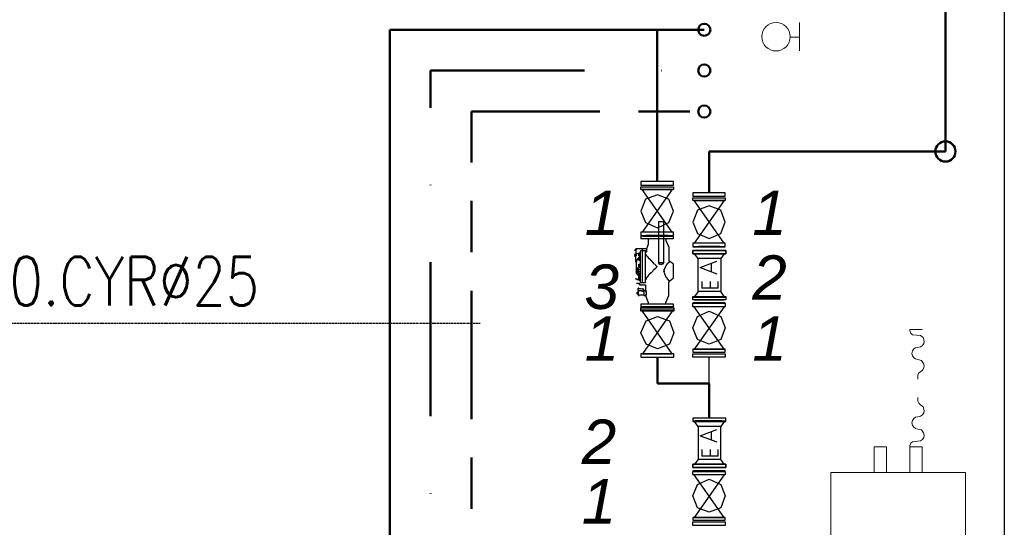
# Model space of a CAD drawing. Header units: millimetres. Extents: x 116 to 15750, y -6945 to 9999.
# Tile 103 of 150: x 4095 to 4339, y 1100 to 1225. Entities that reach past the tile are written whole.
import ezdxf

# ---------------------------------------------------------------- set-up
doc = ezdxf.new("R2010")
doc.units = ezdxf.units.MM
for name, pattern in [('ACAD_ISO12W100', [21, 12, -3, 0, -3, 0, -3]), ('DASHDOT', [25.4, 12.7, -6.35, 0, -6.35]), ('DASHED2', [0.375, 0.25, -0.125]), ('Podwójna kreska', [42.8625, 15.875, -4.7625, 6.35, -4.7625, 6.35, -4.7625])]:
    doc.linetypes.add(name, pattern=pattern)
doc.layers.get('0').update_dxf_attribs({"color": 252})
for name, color, linetype in [('I-MEBLE', 252, 'Continuous'), ('I-SCIANA', 252, 'Continuous'), ('IS cwu', 3, 'DASHDOT'), ('IS cwu cyrkulacja', 3, 'ACAD_ISO12W100'), ('IS KAN_S_OPIS 1', 7, 'Continuous'), ('IS opis woda', 7, 'DASHED2'), ('IS woda hydranty', 4, 'CIRC')]:
    doc.layers.add(name, color=color, linetype=linetype)
doc.layers.add('IS woda w', color=5, linetype='Continuous', lineweight=40)
doc.styles.add('GENERATED_STYLE_6', font='ariali.ttf')
doc.styles.get("Standard").update_dxf_attribs({"font": 'simplex.shx'})
doc.styles.add('TECH', font='simplex.shx')
doc.linetypes.add('CIRC', pattern='A,7,-1,["~",Standard,S=1,R=0,X=-0.3,Y=-0.6],-1', length=9)

# ---------------------------------------------------------------- blocks, each defined once
blk = doc.blocks.new('4')
at = {"lineweight": 0}
for points in [[(424.603333, 115.167833), (424.899667, 115.167833)], [(424.603333, 115.167833), (424.603333, 115.136083)], [(424.603333, 115.136083), (424.622609, 115.081717), (424.666833, 115.040833)], [(424.857333, 115.019667), (424.666833, 115.040833)], [(424.793833, 114.733917), (424.858082, 114.749312), (424.90867, 114.782514), (424.941527, 114.828458), (424.952583, 114.882083), (424.928627, 114.970944), (424.857333, 115.019667)], [(424.793833, 114.733917), (424.740813, 114.725729), (424.69507, 114.69493), (424.661667, 114.646583), (424.645667, 114.58575), (424.661667, 114.52948), (424.69507, 114.482653), (424.740813, 114.450334), (424.793833, 114.437583)], [(424.857333, 114.14125), (424.910008, 114.181107), (424.941779, 114.231986), (424.949847, 114.287768), (424.931417, 114.342333), (424.883501, 114.413703), (424.793833, 114.437583)], [(424.857333, 114.14125), (424.818044, 114.11222), (424.793833, 114.056583)], [(424.793833, 113.961333), (424.793833, 114.056583)], [(424.793833, 113.516833), (424.793833, 113.421583)], [(424.793833, 113.421583), (424.818044, 113.374363), (424.857333, 113.336917)], [(424.793833, 113.040583), (424.858082, 113.057894), (424.90867, 113.092836), (424.941527, 113.141339), (424.952583, 113.199333), (424.928627, 113.282589), (424.857333, 113.336917)], [(424.793833, 113.040583), (424.740813, 113.034145), (424.69507, 113.00393), (424.661667, 112.954999), (424.645667, 112.892417), (424.661667, 112.837896), (424.69507, 112.791653), (424.740813, 112.75875), (424.793833, 112.74425)], [(424.857333, 112.4585), (424.910008, 112.493988), (424.941779, 112.542309), (424.949847, 112.596349), (424.931417, 112.649), (424.883501, 112.722703), (424.793833, 112.74425)], [(424.666833, 112.437333), (424.622609, 112.404866), (424.603333, 112.342083)], [(424.857333, 112.4585), (424.666833, 112.437333)], [(423.7355, 112.310333), (424.031833, 112.310333)], [(423.7355, 111.685917), (423.7355, 112.310333)], [(424.031833, 111.685917), (424.031833, 112.310333)], [(424.603333, 112.310333), (424.603333, 112.342083)], [(424.603333, 111.685917), (424.603333, 112.310333)], [(424.603333, 112.310333), (424.899667, 112.310333)], [(424.899667, 111.685917), (424.899667, 112.310333)], [(422.677167, 111.685917), (422.677167, 109.802083)], [(425.958, 109.802083), (425.958, 111.685917), (422.677167, 111.685917)], [(424.317583, 111.685917), (423.883667, 111.685917)], [(424.317583, 111.685917), (424.7515, 111.685917)], [(422.677167, 109.802083), (422.714222, 109.737001), (422.783, 109.706833)], [(422.677167, 109.802083), (422.677167, 107.72775)], [(425.852167, 109.706833), (425.929967, 109.737001), (425.958, 109.802083)], [(425.958, 109.802083), (425.958, 107.72775)], [(422.677167, 109.706833), (422.677167, 109.611583)], [(422.677167, 109.611583), (422.714222, 109.548416), (422.783, 109.516333)], [(425.852167, 109.706833), (422.783, 109.706833)], [(425.852167, 109.516333), (425.929967, 109.548416), (425.958, 109.611583)], [(425.958, 109.706833), (425.958, 109.611583)], [(425.852167, 109.516333), (422.783, 109.516333)], [(422.677167, 107.72775), (422.714212, 107.572114), (422.803492, 107.444406), (422.932797, 107.357828), (423.089917, 107.325583)], [(425.555833, 107.325583), (425.713601, 107.357828), (425.84202, 107.444406), (425.927887, 107.572114), (425.958, 107.72775)], [(423.089917, 107.325583), (425.555833, 107.325583)]]:
    blk.add_lwpolyline(points, dxfattribs=at)

msp = doc.modelspace()

# ---------------------------------------------------------------- linework, layer by layer
at = {"color": 7, "lineweight": 0}
for points in [[(4288.4, 1224.56), (4288.4, 1217.57)], [(4286.14, 1221.01), (4288.4, 1221.01)]]:
    msp.add_lwpolyline(points, dxfattribs=at)
msp.add_circle((4282.59, 1221.07), 3.52, dxfattribs=at)
at = {"layer": 'I-SCIANA', "linetype": 'Continuous', "lineweight": 25}
msp.add_lwpolyline([(4339.06, 1618.87), (4339.06, 1021.06)], dxfattribs=at)
at = {"layer": 'IS cwu', "lineweight": 50, "ltscale": 3}
for p, q in [((4197.09, 1212.73), (4264.84, 1212.74)), ((4197.1, 1050.9), (4197.09, 1212.73))]:
    msp.add_line(p, q, dxfattribs=at)
at = {"layer": 'IS cwu cyrkulacja', "linetype": 'Podwójna kreska', "lineweight": 50, "ltscale": 2}
for p, q in [((4207.27, 1040.73), (4207.27, 1202.56)), ((4207.27, 1202.56), (4264.84, 1202.56))]:
    msp.add_line(p, q, dxfattribs=at)
at = {"layer": 'IS KAN_S_OPIS 1'}
for p, q in [((4257.19, 1185.22), (4249.17, 1185.22)), ((4249.17, 1185.22), (4249.17, 1184.38)), ((4249.17, 1184.38), (4257.19, 1184.38)), ((4249.17, 1183.26), (4249.17, 1183.96)), ((4249.17, 1183.96), (4257.19, 1183.96)), ((4257.19, 1184.38), (4257.19, 1185.22)), ((4257.19, 1184.38), (4257.19, 1184.38)), ((4257.19, 1183.96), (4257.19, 1183.26)), ((4257.19, 1183.96), (4257.19, 1183.96)), ((4257.19, 1183.26), (4249.17, 1183.26)), ((4249.45, 1183.26), (4256.9, 1183.26)), ((4256.9, 1183.26), (4249.45, 1172.71)), ((4256.9, 1172.71), (4249.45, 1183.26)), ((4253.25, 1181.99), (4250.3, 1180.87)), ((4256.06, 1180.87), (4253.25, 1181.99)), ((4270.03, 1182.49), (4262.02, 1182.49)), ((4262.02, 1182.49), (4262.02, 1181.65)), ((4262.02, 1181.65), (4270.03, 1181.65)), ((4270.03, 1181.65), (4270.03, 1182.49)), ((4270.03, 1181.65), (4270.03, 1181.65)), ((4250.3, 1180.87), (4249.17, 1177.91)), ((4257.19, 1177.91), (4256.06, 1180.87)), ((4262.02, 1180.53), (4262.02, 1181.23)), ((4262.02, 1181.23), (4270.03, 1181.23)), ((4270.03, 1180.53), (4262.02, 1180.53)), ((4262.3, 1180.53), (4269.75, 1180.53)), ((4269.75, 1180.53), (4262.3, 1169.98)), ((4269.75, 1169.98), (4262.3, 1180.53)), ((4266.09, 1179.26), (4263.14, 1178.14)), ((4268.91, 1178.14), (4266.09, 1179.26)), ((4270.03, 1181.23), (4270.03, 1180.53)), ((4270.03, 1181.23), (4270.03, 1181.23)), ((4249.17, 1177.91), (4250.3, 1175.1)), ((4256.06, 1175.1), (4257.19, 1177.91)), ((4257.19, 1177.91), (4257.19, 1177.91)), ((4263.14, 1178.14), (4262.02, 1175.18)), ((4270.03, 1175.18), (4268.91, 1178.14)), ((4250.3, 1175.1), (4253.25, 1173.83)), ((4253.25, 1173.83), (4256.06, 1175.1)), ((4254.09, 1175.26), (4253.53, 1175.26)), ((4253.53, 1175.26), (4253.53, 1165.14)), ((4254.09, 1175.26), (4253.53, 1175.26)), ((4253.53, 1175.26), (4253.53, 1165.14)), ((4254.8, 1175.26), (4254.09, 1175.26)), ((4254.8, 1175.26), (4254.09, 1175.26)), ((4254.8, 1165.14), (4254.8, 1175.26)), ((4254.8, 1175.26), (4254.8, 1175.26)), ((4254.8, 1165.14), (4254.8, 1175.26)), ((4262.02, 1175.18), (4263.14, 1172.37)), ((4268.91, 1172.37), (4270.03, 1175.18)), ((4270.03, 1175.18), (4270.03, 1175.18)), ((4257.19, 1172.71), (4249.17, 1172.71)), ((4249.17, 1172.71), (4249.17, 1171.87)), ((4249.17, 1171.87), (4257.19, 1171.87)), ((4249.17, 1171.8), (4249.17, 1171.09)), ((4257.19, 1171.72), (4249.17, 1171.72)), ((4256.9, 1172.71), (4249.45, 1172.71)), ((4249.61, 1171.76), (4256.92, 1171.76)), ((4249.61, 1171.76), (4256.92, 1171.76)), ((4255.92, 1171.87), (4250.44, 1171.87)), ((4250.44, 1171.87), (4250.44, 1171.72)), ((4255.92, 1171.72), (4255.92, 1171.87)), ((4257.19, 1171.87), (4257.19, 1172.71)), ((4257.19, 1171.87), (4257.19, 1171.87)), ((4257.19, 1171.09), (4257.19, 1171.8)), ((4263.14, 1172.37), (4266.09, 1171.11)), ((4266.09, 1171.11), (4268.91, 1172.37)), ((4257.19, 1171.09), (4249.17, 1171.09)), ((4251, 1169.69), (4250.58, 1168.56)), ((4251, 1171.09), (4251, 1169.69)), ((4255.36, 1171.09), (4255.36, 1170.67)), ((4255.36, 1170.67), (4256.06, 1168.99)), ((4270.03, 1169.98), (4262.02, 1169.98)), ((4262.02, 1169.98), (4262.02, 1169.14)), ((4262.02, 1169.14), (4270.03, 1169.14)), ((4269.75, 1169.98), (4262.3, 1169.98)), ((4268.77, 1169.14), (4263.28, 1169.14)), ((4263.28, 1169.14), (4263.28, 1169)), ((4268.77, 1169), (4268.77, 1169.14)), ((4270.03, 1169.14), (4270.03, 1169.98)), ((4270.03, 1169.14), (4270.03, 1169.14)), ((4247.62, 1168.28), (4247.9, 1168.28)), ((4247.76, 1168.28), (4247.62, 1168.28)), ((4247.62, 1167.3), (4247.62, 1167.16)), ((4247.62, 1167.3), (4247.9, 1167.3)), ((4247.62, 1167.3), (4247.9, 1167.3)), ((4247.62, 1167.3), (4247.76, 1167.3)), ((4247.62, 1167.16), (4247.76, 1167.16)), ((4247.76, 1167.16), (4247.62, 1166.74)), ((4247.62, 1166.74), (4247.9, 1166.74)), ((4247.76, 1168.28), (4248.05, 1168.28)), ((4247.9, 1168.28), (4247.76, 1168.28)), ((4247.76, 1167.3), (4248.05, 1167.3)), ((4247.76, 1167.3), (4247.9, 1167.3)), ((4247.9, 1168.42), (4247.9, 1168.56)), ((4247.9, 1168.56), (4248.19, 1168.56)), ((4247.9, 1168.56), (4247.9, 1168.42)), ((4247.9, 1168.56), (4247.9, 1167.44)), ((4247.9, 1168.56), (4248.19, 1168.56)), ((4249.45, 1168.56), (4247.9, 1168.56)), ((4247.9, 1168.56), (4248.19, 1168.56)), ((4247.9, 1168.56), (4247.9, 1168.42)), ((4247.9, 1168.42), (4247.9, 1167.02)), ((4247.9, 1165.33), (4247.9, 1167.44)), ((4247.9, 1167.44), (4248.61, 1167.44)), ((4247.9, 1167.44), (4248.19, 1167.44)), ((4247.9, 1167.02), (4248.19, 1167.02)), ((4248.61, 1167.58), (4248.89, 1167.58)), ((4248.61, 1166.88), (4248.61, 1167.58)), ((4248.61, 1166.88), (4248.89, 1166.88)), ((4248.89, 1166.74), (4248.75, 1166.59)), ((4248.89, 1167.72), (4248.89, 1166.74)), ((4249.03, 1167.72), (4248.89, 1167.72)), ((4248.89, 1166.74), (4249.03, 1166.74)), ((4249.17, 1168.14), (4249.03, 1168.14)), ((4249.03, 1168.14), (4249.03, 1168)), ((4249.03, 1160.27), (4249.03, 1168)), ((4249.31, 1168.14), (4249.17, 1168.14)), ((4249.45, 1168.14), (4249.31, 1168.14)), ((4249.45, 1168.56), (4249.45, 1168.14)), ((4250.58, 1168.56), (4249.45, 1168.56)), ((4249.59, 1168.14), (4249.45, 1168.14)), ((4250.3, 1168.14), (4249.59, 1168.14)), ((4249.59, 1160.27), (4249.59, 1168.14)), ((4250.3, 1160.27), (4250.3, 1168.14)), ((4250.3, 1167.86), (4250.58, 1167.86)), ((4250.3, 1167.16), (4250.3, 1167.02)), ((4250.3, 1167.16), (4250.58, 1167.16)), ((4250.3, 1167.02), (4250.44, 1167.02)), ((4250.44, 1167.02), (4250.58, 1166.88)), ((4250.58, 1168.56), (4250.58, 1168.42)), ((4250.58, 1168.42), (4250.58, 1168.28)), ((4250.58, 1168.28), (4250.58, 1168.14)), ((4250.58, 1168.14), (4250.58, 1168)), ((4250.58, 1168), (4250.58, 1167.86)), ((4250.58, 1166.88), (4250.72, 1166.74)), ((4250.72, 1166.74), (4250.86, 1166.59)), ((4256.06, 1168.99), (4256.06, 1165.61)), ((4270.03, 1169), (4262.02, 1169)), ((4262.03, 1168.17), (4262.03, 1167.33)), ((4270.19, 1168.17), (4262.03, 1168.17)), ((4262.03, 1168.17), (4262.03, 1168.17)), ((4262.03, 1167.33), (4262.03, 1168.17)), ((4262.03, 1168.17), (4270.19, 1168.17)), ((4262.03, 1168.17), (4262.03, 1167.33)), ((4270.19, 1168.17), (4262.03, 1168.17)), ((4262.03, 1168.17), (4262.03, 1168.17)), ((4262.03, 1167.33), (4270.19, 1167.33)), ((4270.19, 1167.33), (4262.03, 1167.33)), ((4262.03, 1167.33), (4262.03, 1167.33)), ((4262.03, 1167.33), (4270.19, 1167.33)), ((4262.17, 1167.33), (4269.91, 1167.33)), ((4262.46, 1168.17), (4269.77, 1168.17)), ((4269.77, 1167.33), (4262.46, 1167.33)), ((4263.3, 1166.2), (4262.46, 1167.33)), ((4269.77, 1167.33), (4268.92, 1166.2)), ((4270.19, 1167.33), (4270.19, 1168.17)), ((4270.19, 1168.17), (4270.19, 1167.33)), ((4270.19, 1167.33), (4270.19, 1168.17)), ((4248.05, 1165.33), (4247.9, 1165.33)), ((4248.19, 1165.75), (4248.05, 1165.75)), ((4248.05, 1165.75), (4248.05, 1165.61)), ((4248.05, 1163.64), (4248.05, 1165.61)), ((4248.05, 1165.47), (4248.05, 1165.33)), ((4248.05, 1163.5), (4248.05, 1165.33)), ((4248.33, 1166.03), (4248.19, 1165.75)), ((4248.61, 1166.31), (4248.33, 1166.03)), ((4248.61, 1166.45), (4248.61, 1166.31)), ((4248.61, 1166.45), (4248.89, 1166.45)), ((4248.61, 1165.75), (4248.61, 1166.45)), ((4248.61, 1165.75), (4248.89, 1165.75)), ((4248.61, 1164.77), (4248.89, 1164.77)), ((4248.61, 1164.06), (4248.61, 1164.77)), ((4248.75, 1166.59), (4248.75, 1166.45)), ((4248.89, 1166.59), (4248.89, 1165.61)), ((4249.03, 1166.59), (4248.89, 1166.59)), ((4248.89, 1165.61), (4249.03, 1165.61)), ((4248.89, 1164.91), (4248.89, 1163.92)), ((4249.03, 1164.91), (4248.89, 1164.91)), ((4250.86, 1166.59), (4250.86, 1166.45)), ((4250.86, 1166.45), (4251, 1166.45)), ((4251, 1166.45), (4251, 1166.31)), ((4251, 1166.31), (4251.14, 1166.31)), ((4251.14, 1166.31), (4251.14, 1166.17)), ((4251.14, 1166.17), (4251.28, 1166.17)), ((4251.28, 1166.17), (4251.28, 1166.03)), ((4251.28, 1166.03), (4251.42, 1166.03)), ((4251.42, 1166.03), (4251.42, 1165.89)), ((4251.42, 1165.89), (4251.56, 1165.89)), ((4251.56, 1165.89), (4251.56, 1165.75)), ((4251.56, 1165.75), (4251.7, 1165.75)), ((4251.7, 1165.75), (4251.7, 1165.61)), ((4251.7, 1165.61), (4251.84, 1165.61)), ((4251.84, 1165.61), (4251.84, 1165.47)), ((4251.84, 1165.47), (4251.98, 1165.47)), ((4251.98, 1165.47), (4251.98, 1165.33)), ((4251.98, 1165.33), (4252.12, 1165.19)), ((4252.12, 1165.19), (4252.4, 1164.91)), ((4252.4, 1164.91), (4252.69, 1164.77)), ((4252.69, 1164.77), (4252.83, 1164.49)), ((4252.83, 1164.49), (4252.97, 1164.34)), ((4252.97, 1164.34), (4253.11, 1164.34)), ((4253.11, 1164.34), (4253.11, 1164.2)), ((4253.11, 1164.2), (4253.11, 1164.06)), ((4253.67, 1164.77), (4253.53, 1165.19)), ((4253.67, 1164.77), (4253.53, 1165.19)), ((4253.53, 1165.19), (4254.09, 1165.19)), ((4253.53, 1165.14), (4254.09, 1165.14)), ((4253.53, 1165.14), (4254.09, 1165.14)), ((4254.09, 1164.63), (4253.67, 1164.77)), ((4254.09, 1164.63), (4253.67, 1164.77)), ((4254.09, 1165.19), (4254.8, 1165.19)), ((4254.09, 1165.14), (4254.8, 1165.14)), ((4254.09, 1165.14), (4254.8, 1165.14)), ((4254.51, 1164.77), (4254.09, 1164.63)), ((4254.51, 1164.77), (4254.09, 1164.63)), ((4254.8, 1165.19), (4254.51, 1164.77)), ((4254.8, 1165.19), (4254.51, 1164.77)), ((4255.22, 1164.06), (4255.22, 1164.2)), ((4255.22, 1164.2), (4255.36, 1164.2)), ((4255.36, 1164.34), (4255.5, 1164.49)), ((4255.36, 1164.2), (4255.36, 1164.34)), ((4255.5, 1164.63), (4255.64, 1164.77)), ((4255.5, 1164.49), (4255.5, 1164.63)), ((4255.64, 1164.77), (4255.78, 1164.91)), ((4255.78, 1164.91), (4255.78, 1165.05)), ((4255.78, 1165.05), (4255.92, 1165.05)), ((4255.92, 1165.05), (4255.92, 1165.19)), ((4255.92, 1165.19), (4256.06, 1165.19)), ((4256.06, 1165.61), (4256.2, 1165.47)), ((4256.06, 1165.19), (4256.06, 1165.33)), ((4256.06, 1165.33), (4256.2, 1165.33)), ((4256.2, 1165.33), (4256.2, 1165.47)), ((4256.34, 1165.47), (4256.2, 1165.47)), ((4257.19, 1164.77), (4256.34, 1165.47)), ((4257.19, 1161.39), (4257.19, 1164.77)), ((4263.3, 1158.05), (4263.3, 1166.2)), ((4268.92, 1166.2), (4263.3, 1166.2)), ((4263.82, 1163.95), (4267.93, 1165.51)), ((4266.66, 1162.96), (4266.66, 1164.94)), ((4268.92, 1166.2), (4268.92, 1158.05)), ((4248.19, 1163.78), (4247.9, 1163.5)), ((4247.9, 1163.5), (4248.05, 1163.5)), ((4247.9, 1163.5), (4248.19, 1163.5)), ((4248.05, 1163.08), (4247.9, 1163.08)), ((4247.9, 1163.08), (4248.19, 1163.08)), ((4247.9, 1163.08), (4248.19, 1162.8)), ((4248.05, 1163.5), (4248.05, 1163.36)), ((4248.05, 1163.36), (4248.05, 1163.22)), ((4248.05, 1163.22), (4248.05, 1163.08)), ((4248.05, 1162.52), (4248.05, 1162.94)), ((4248.05, 1162.8), (4248.05, 1162.94)), ((4248.05, 1162.66), (4248.05, 1162.8)), ((4248.05, 1162.52), (4248.75, 1161.67)), ((4248.05, 1162.52), (4248.33, 1162.52)), ((4248.19, 1163.78), (4248.19, 1162.8)), ((4248.47, 1163.78), (4248.19, 1163.78)), ((4248.19, 1162.8), (4248.47, 1162.8)), ((4248.47, 1163.78), (4248.47, 1162.8)), ((4249.03, 1163.5), (4248.47, 1163.5)), ((4248.47, 1163.08), (4249.03, 1163.08)), ((4248.61, 1164.06), (4248.89, 1164.06)), ((4248.61, 1162.66), (4248.89, 1162.66)), ((4248.61, 1161.81), (4248.61, 1162.66)), ((4248.61, 1161.81), (4248.89, 1161.81)), ((4248.75, 1161.81), (4248.89, 1161.67)), ((4248.75, 1161.53), (4248.75, 1161.81)), ((4248.89, 1163.92), (4249.03, 1163.92)), ((4248.89, 1162.66), (4248.89, 1161.81)), ((4249.03, 1162.66), (4248.89, 1162.66)), ((4248.89, 1161.81), (4249.03, 1161.81)), ((4251, 1161.95), (4250.86, 1161.81)), ((4250.86, 1161.81), (4250.86, 1161.67)), ((4251.14, 1162.09), (4251, 1162.09)), ((4251, 1162.09), (4251, 1161.95)), ((4251.28, 1162.24), (4251.14, 1162.24)), ((4251.14, 1162.24), (4251.14, 1162.09)), ((4251.42, 1162.38), (4251.28, 1162.38)), ((4251.28, 1162.38), (4251.28, 1162.24)), ((4251.56, 1162.52), (4251.42, 1162.52)), ((4251.42, 1162.52), (4251.42, 1162.38)), ((4251.7, 1162.66), (4251.56, 1162.66)), ((4251.56, 1162.66), (4251.56, 1162.52)), ((4251.84, 1162.8), (4251.7, 1162.66)), ((4251.98, 1162.94), (4251.84, 1162.8)), ((4252.12, 1163.08), (4251.98, 1162.94)), ((4252.26, 1163.22), (4252.12, 1163.22)), ((4252.12, 1163.22), (4252.12, 1163.08)), ((4252.4, 1163.36), (4252.26, 1163.22)), ((4252.69, 1163.64), (4252.4, 1163.36)), ((4252.83, 1163.78), (4252.69, 1163.64)), ((4252.97, 1163.92), (4252.83, 1163.78)), ((4253.11, 1164.06), (4252.97, 1164.06)), ((4252.97, 1164.06), (4252.97, 1163.92)), ((4254.8, 1163.08), (4254.94, 1163.22)), ((4254.8, 1163.08), (4255.08, 1163.08)), ((4254.8, 1163.08), (4255.08, 1163.08)), ((4254.8, 1163.08), (4255.08, 1163.08)), ((4254.94, 1162.8), (4254.8, 1163.08)), ((4254.94, 1163.5), (4255.08, 1163.64)), ((4254.94, 1163.36), (4254.94, 1163.5)), ((4254.94, 1163.22), (4254.94, 1163.36)), ((4255.08, 1162.52), (4254.94, 1162.8)), ((4255.08, 1163.78), (4255.22, 1163.92)), ((4255.08, 1163.64), (4255.08, 1163.78)), ((4255.08, 1162.24), (4255.08, 1162.52)), ((4255.22, 1162.09), (4255.08, 1162.24)), ((4255.22, 1163.92), (4255.22, 1164.06)), ((4255.22, 1161.95), (4255.22, 1162.09)), ((4255.36, 1161.81), (4255.22, 1161.95)), ((4255.36, 1161.67), (4255.36, 1161.81)), ((4263.82, 1163.95), (4267.93, 1162.39)), ((4247.9, 1161.11), (4247.9, 1161.25)), ((4248.19, 1161.11), (4247.9, 1161.11)), ((4248.19, 1160.97), (4248.05, 1161.11)), ((4248.05, 1159.99), (4248.19, 1160.13)), ((4248.19, 1160.97), (4248.19, 1161.11)), ((4248.61, 1160.97), (4248.19, 1160.97)), ((4248.19, 1160.97), (4248.47, 1160.97)), ((4248.19, 1160.13), (4248.61, 1160.13)), ((4248.47, 1161.53), (4248.75, 1161.53)), ((4248.47, 1161.53), (4248.61, 1161.11)), ((4248.61, 1161.53), (4248.89, 1161.53)), ((4248.61, 1160.83), (4248.61, 1161.53)), ((4248.61, 1161.11), (4248.61, 1160.97)), ((4248.61, 1161.11), (4248.89, 1161.11)), ((4248.61, 1161.11), (4248.61, 1160.97)), ((4248.61, 1161.11), (4248.61, 1160.97)), ((4248.61, 1161.11), (4248.89, 1161.11)), ((4248.61, 1160.97), (4248.89, 1160.97)), ((4248.61, 1160.97), (4248.89, 1160.97)), ((4248.61, 1160.83), (4248.89, 1160.83)), ((4248.61, 1160.13), (4248.61, 1159.99)), ((4248.61, 1160.13), (4248.61, 1159.99)), ((4248.61, 1160.13), (4248.75, 1160.13)), ((4248.61, 1159.99), (4248.89, 1159.99)), ((4248.75, 1160.83), (4249.03, 1160.83)), ((4248.75, 1160.83), (4249.03, 1160.83)), ((4248.75, 1159.84), (4248.75, 1160.13)), ((4248.75, 1159.84), (4249.03, 1159.84)), ((4248.75, 1159.84), (4248.89, 1159.7)), ((4248.89, 1161.67), (4248.89, 1161.53)), ((4248.89, 1161.53), (4248.89, 1160.69)), ((4249.03, 1161.53), (4248.89, 1161.53)), ((4248.89, 1160.83), (4249.17, 1160.83)), ((4248.89, 1160.69), (4249.03, 1160.69)), ((4248.89, 1159.7), (4250.3, 1159.7)), ((4249.03, 1160.27), (4249.17, 1160.27)), ((4249.17, 1160.27), (4249.45, 1160.27)), ((4249.45, 1160.27), (4249.59, 1160.27)), ((4249.59, 1160.27), (4249.73, 1160.27)), ((4249.73, 1160.27), (4250.01, 1160.27)), ((4250.01, 1160.27), (4250.15, 1160.27)), ((4250.15, 1160.27), (4250.3, 1160.27)), ((4250.44, 1161.25), (4250.3, 1161.25)), ((4250.3, 1161.25), (4250.3, 1161.11)), ((4250.3, 1161.11), (4250.58, 1161.11)), ((4250.3, 1161.11), (4250.58, 1161.11)), ((4250.3, 1161.11), (4250.58, 1161.11)), ((4250.3, 1161.11), (4250.58, 1161.11)), ((4250.3, 1161.11), (4250.58, 1161.11)), ((4250.3, 1161.11), (4250.58, 1161.11)), ((4250.3, 1161.11), (4250.58, 1161.11)), ((4250.3, 1161.11), (4250.58, 1161.11)), ((4250.3, 1161.11), (4250.58, 1161.11)), ((4250.3, 1161.11), (4250.58, 1161.11)), ((4250.3, 1161.11), (4250.58, 1161.11)), ((4250.3, 1161.11), (4250.58, 1161.11)), ((4250.3, 1159.7), (4250.3, 1158.3)), ((4250.58, 1161.39), (4250.44, 1161.39)), ((4250.44, 1161.39), (4250.44, 1161.25)), ((4250.72, 1161.53), (4250.58, 1161.53)), ((4250.58, 1161.53), (4250.58, 1161.39)), ((4250.86, 1161.67), (4250.72, 1161.67)), ((4250.72, 1161.67), (4250.72, 1161.53)), ((4255.5, 1161.53), (4255.36, 1161.67)), ((4255.5, 1161.39), (4255.5, 1161.53)), ((4255.64, 1161.39), (4255.5, 1161.39)), ((4255.64, 1161.25), (4255.64, 1161.39)), ((4255.78, 1161.25), (4255.64, 1161.25)), ((4255.78, 1161.11), (4255.78, 1161.25)), ((4255.78, 1160.97), (4255.78, 1161.11)), ((4255.92, 1160.97), (4255.78, 1160.97)), ((4255.92, 1160.83), (4255.92, 1160.97)), ((4256.06, 1160.83), (4255.92, 1160.83)), ((4256.06, 1160.69), (4256.06, 1160.83)), ((4256.2, 1160.69), (4256.06, 1160.69)), ((4256.06, 1160.41), (4256.2, 1160.55)), ((4256.06, 1157.03), (4256.06, 1160.41)), ((4256.2, 1160.55), (4256.2, 1160.69)), ((4256.2, 1160.55), (4256.34, 1160.69)), ((4256.34, 1160.69), (4257.19, 1161.39)), ((4264.2, 1160.55), (4264.2, 1158.85)), ((4266.33, 1160.55), (4266.33, 1158.85)), ((4268.31, 1158.85), (4268.31, 1160.55)), ((4248.33, 1157.88), (4248.19, 1157.74)), ((4248.19, 1157.74), (4248.19, 1157.45)), ((4248.19, 1157.45), (4248.33, 1157.45)), ((4248.33, 1157.88), (4248.33, 1157.45)), ((4248.33, 1157.88), (4248.33, 1157.45)), ((4248.33, 1157.88), (4248.61, 1157.88)), ((4248.47, 1157.88), (4248.33, 1157.88)), ((4248.33, 1157.74), (4248.61, 1157.74)), ((4248.33, 1157.59), (4248.33, 1157.45)), ((4248.33, 1157.45), (4248.61, 1157.45)), ((4248.33, 1157.45), (4248.47, 1157.45)), ((4248.47, 1158.3), (4248.47, 1158.86)), ((4248.61, 1158.86), (4248.47, 1158.86)), ((4249.17, 1158.3), (4248.47, 1158.3)), ((4248.47, 1158.3), (4248.75, 1158.3)), ((4248.47, 1158.16), (4248.47, 1157.03)), ((4248.47, 1158.16), (4248.47, 1157.03)), ((4248.47, 1158.16), (4248.75, 1158.16)), ((4248.47, 1158.16), (4248.75, 1158.16)), ((4248.47, 1158.16), (4248.75, 1158.16)), ((4249.17, 1158.16), (4248.47, 1158.16)), ((4248.47, 1157.17), (4249.17, 1157.17)), ((4248.47, 1157.03), (4248.75, 1157.03)), ((4248.47, 1157.03), (4248.75, 1157.03)), ((4248.47, 1157.03), (4248.75, 1157.03)), ((4248.61, 1158.86), (4249.59, 1158.72)), ((4249.17, 1158.16), (4249.17, 1158.3)), ((4249.45, 1158.16), (4249.17, 1158.16)), ((4249.31, 1158.16), (4249.17, 1158.16)), ((4249.17, 1157.17), (4249.31, 1157.17)), ((4249.45, 1158.16), (4249.31, 1158.16)), ((4249.31, 1157.17), (4249.73, 1157.17)), ((4249.45, 1158.02), (4249.45, 1158.16)), ((4249.73, 1158.02), (4249.45, 1158.02)), ((4249.73, 1158.72), (4249.59, 1158.72)), ((4249.73, 1158.72), (4249.73, 1158.3)), ((4249.73, 1158.3), (4249.73, 1158.16)), ((4249.73, 1158.16), (4250.01, 1158.16)), ((4249.73, 1158.16), (4250.01, 1158.16)), ((4249.73, 1158.16), (4250.01, 1158.16)), ((4249.73, 1158.16), (4249.73, 1158.02)), ((4249.73, 1158.16), (4250.01, 1158.16)), ((4249.87, 1158.16), (4249.73, 1158.16)), ((4249.73, 1157.17), (4250.01, 1157.17)), ((4249.73, 1157.17), (4250.01, 1157.17)), ((4249.73, 1157.17), (4250.01, 1157.17)), ((4249.73, 1157.17), (4249.87, 1157.17)), ((4250.01, 1158.3), (4249.87, 1158.3)), ((4249.87, 1158.3), (4249.87, 1158.16)), ((4249.87, 1158.16), (4249.87, 1157.17)), ((4249.87, 1157.17), (4249.87, 1157.03)), ((4249.87, 1157.03), (4250.01, 1157.03)), ((4250.3, 1158.3), (4250.01, 1158.3)), ((4250.01, 1157.03), (4250.3, 1157.03)), ((4250.3, 1158.3), (4250.58, 1158.3)), ((4250.3, 1158.3), (4250.58, 1158.3)), ((4250.3, 1158.3), (4250.58, 1158.3)), ((4250.3, 1158.3), (4250.58, 1158.3)), ((4250.3, 1158.3), (4250.3, 1158.16)), ((4250.3, 1158.16), (4250.3, 1158.02)), ((4250.3, 1158.02), (4250.44, 1158.02)), ((4250.44, 1157.17), (4250.3, 1157.17)), ((4250.3, 1157.17), (4250.3, 1157.03)), ((4250.3, 1157.03), (4250.58, 1157.03)), ((4250.3, 1157.03), (4250.58, 1157.03)), ((4250.3, 1157.03), (4251, 1155.34)), ((4250.44, 1158.02), (4250.44, 1157.88)), ((4250.44, 1157.88), (4250.44, 1157.45)), ((4250.44, 1157.45), (4250.44, 1157.31)), ((4250.44, 1157.31), (4250.44, 1157.17)), ((4255.36, 1155.34), (4256.06, 1157.03)), ((4263.3, 1158.05), (4262.46, 1156.78)), ((4268.92, 1158.05), (4263.3, 1158.05)), ((4268.31, 1158.85), (4264.2, 1158.85)), ((4269.77, 1156.78), (4268.92, 1158.05)), ((4257.19, 1154.92), (4249.17, 1154.92)), ((4249.17, 1154.92), (4249.17, 1154.22)), ((4251, 1155.34), (4251, 1154.92)), ((4255.36, 1154.92), (4255.36, 1155.34)), ((4257.19, 1154.22), (4257.19, 1154.92)), ((4270.03, 1155.26), (4262.02, 1155.26)), ((4262.02, 1154.27), (4262.02, 1155.12)), ((4262.02, 1155.12), (4270.03, 1155.12)), ((4262.03, 1155.94), (4262.03, 1156.78)), ((4262.03, 1156.78), (4270.19, 1156.78)), ((4262.03, 1155.94), (4262.03, 1156.78)), ((4262.03, 1156.78), (4270.19, 1156.78)), ((4262.03, 1155.94), (4262.03, 1156.64)), ((4262.03, 1156.64), (4270.19, 1156.64)), ((4270.19, 1155.94), (4262.03, 1155.94)), ((4262.03, 1155.94), (4262.03, 1155.94)), ((4270.19, 1155.94), (4262.03, 1155.94)), ((4262.03, 1155.94), (4262.03, 1155.94)), ((4270.19, 1155.94), (4262.03, 1155.94)), ((4262.03, 1155.94), (4262.03, 1155.94)), ((4262.46, 1156.78), (4269.77, 1156.78)), ((4262.46, 1155.94), (4269.77, 1155.94)), ((4262.46, 1155.94), (4269.77, 1155.94)), ((4269.21, 1156.64), (4262.6, 1156.64)), ((4263.28, 1155.12), (4263.28, 1155.26)), ((4268.77, 1155.12), (4263.28, 1155.12)), ((4268.77, 1155.26), (4268.77, 1155.12)), ((4270.03, 1155.12), (4270.03, 1154.27)), ((4270.03, 1155.12), (4270.03, 1155.12)), ((4270.19, 1156.78), (4270.19, 1155.94)), ((4270.19, 1156.78), (4270.19, 1155.94)), ((4270.19, 1156.64), (4270.19, 1155.94)), ((4257.19, 1154.22), (4249.17, 1154.22)), ((4249.17, 1153.38), (4249.17, 1154.08)), ((4249.17, 1154.08), (4257.19, 1154.08)), ((4249.17, 1153.15), (4249.17, 1153.99)), ((4249.17, 1153.99), (4257.33, 1153.99)), ((4257.19, 1153.38), (4249.17, 1153.38)), ((4257.33, 1153.15), (4249.17, 1153.15)), ((4256.9, 1153.38), (4249.45, 1153.38)), ((4256.9, 1153.15), (4249.59, 1153.15)), ((4256.9, 1142.6), (4249.59, 1153.15)), ((4256.9, 1153.15), (4249.59, 1142.6)), ((4250.44, 1154.22), (4250.44, 1154.08)), ((4255.92, 1154.08), (4250.44, 1154.08)), ((4255.92, 1154.08), (4255.92, 1154.22)), ((4257.19, 1154.08), (4257.19, 1153.38)), ((4257.19, 1154.08), (4257.19, 1154.08)), ((4257.33, 1153.99), (4257.33, 1153.15)), ((4257.33, 1153.99), (4257.33, 1153.99)), ((4270.03, 1154.27), (4262.02, 1154.27)), ((4269.75, 1154.27), (4262.3, 1154.27)), ((4269.75, 1143.73), (4262.3, 1154.27)), ((4269.75, 1154.27), (4262.3, 1143.73)), ((4263.14, 1151.88), (4266.09, 1153.15)), ((4266.09, 1153.15), (4268.91, 1151.88)), ((4249.17, 1147.81), (4250.44, 1150.76)), ((4250.44, 1150.76), (4253.25, 1151.88)), ((4253.25, 1151.88), (4256.2, 1150.76)), ((4256.2, 1150.76), (4257.33, 1147.81)), ((4262.02, 1149.07), (4263.14, 1151.88)), ((4268.91, 1151.88), (4270.03, 1149.07)), ((4250.44, 1144.99), (4249.17, 1147.81)), ((4257.33, 1147.81), (4256.2, 1144.99)), ((4257.33, 1147.81), (4257.33, 1147.81)), ((4263.14, 1146.12), (4262.02, 1149.07)), ((4270.03, 1149.07), (4268.91, 1146.12)), ((4270.03, 1149.07), (4270.03, 1149.07)), ((4253.25, 1143.87), (4250.44, 1144.99)), ((4256.2, 1144.99), (4253.25, 1143.87)), ((4266.09, 1144.99), (4263.14, 1146.12)), ((4268.91, 1146.12), (4266.09, 1144.99)), ((4257.33, 1142.6), (4249.17, 1142.6)), ((4249.17, 1142.6), (4249.17, 1141.76)), ((4249.59, 1142.6), (4256.9, 1142.6)), ((4257.33, 1141.76), (4257.33, 1142.6)), ((4270.03, 1143.73), (4262.02, 1143.73)), ((4262.02, 1143.73), (4262.02, 1143.02)), ((4262.02, 1143.02), (4270.03, 1143.02)), ((4262.02, 1141.76), (4262.02, 1142.6)), ((4262.02, 1142.6), (4270.03, 1142.6)), ((4262.3, 1143.73), (4269.75, 1143.73)), ((4270.03, 1143.02), (4270.03, 1143.73)), ((4270.03, 1143.02), (4270.03, 1143.02)), ((4270.03, 1142.6), (4270.03, 1141.76)), ((4270.03, 1142.6), (4270.03, 1142.6)), ((4249.17, 1141.76), (4257.33, 1141.76)), ((4257.33, 1141.76), (4257.33, 1141.76)), ((4270.03, 1141.76), (4262.02, 1141.76)), ((4262.03, 1126.72), (4262.03, 1125.88)), ((4270.19, 1126.72), (4262.03, 1126.72)), ((4262.03, 1126.72), (4262.03, 1126.72)), ((4262.03, 1126.72), (4262.03, 1126.02)), ((4270.19, 1126.72), (4262.03, 1126.72)), ((4262.03, 1126.72), (4262.03, 1126.72)), ((4262.03, 1126.72), (4262.03, 1125.88)), ((4270.19, 1126.72), (4262.03, 1126.72)), ((4262.03, 1126.72), (4262.03, 1126.72)), ((4262.03, 1126.02), (4270.19, 1126.02)), ((4262.03, 1125.88), (4270.19, 1125.88)), ((4262.03, 1125.88), (4270.19, 1125.88)), ((4262.46, 1125.88), (4269.77, 1125.88)), ((4263.3, 1124.62), (4262.46, 1125.88)), ((4269.21, 1126.02), (4262.6, 1126.02)), ((4269.77, 1125.88), (4268.92, 1124.62)), ((4270.19, 1125.88), (4270.19, 1126.72)), ((4270.19, 1126.02), (4270.19, 1126.72)), ((4270.19, 1125.88), (4270.19, 1126.72)), ((4263.3, 1124.62), (4263.3, 1116.46)), ((4268.92, 1124.62), (4263.3, 1124.62)), ((4263.82, 1122.36), (4267.93, 1123.92)), ((4266.66, 1121.37), (4266.66, 1123.35)), ((4268.92, 1116.46), (4268.92, 1124.62)), ((4263.82, 1122.36), (4267.93, 1120.8)), ((4264.2, 1118.96), (4264.2, 1117.26)), ((4266.33, 1118.96), (4266.33, 1117.26)), ((4268.31, 1117.26), (4268.31, 1118.96)), ((4263.3, 1116.46), (4262.46, 1115.33)), ((4268.92, 1116.46), (4263.3, 1116.46)), ((4268.31, 1117.26), (4264.2, 1117.26)), ((4269.77, 1115.33), (4268.92, 1116.46)), ((4270.03, 1113.67), (4262.02, 1113.67)), ((4262.02, 1112.68), (4262.02, 1113.53)), ((4262.02, 1113.53), (4270.03, 1113.53)), ((4262.03, 1114.49), (4262.03, 1115.33)), ((4262.03, 1115.33), (4270.19, 1115.33)), ((4262.03, 1115.33), (4262.03, 1114.49)), ((4270.19, 1115.33), (4262.03, 1115.33)), ((4262.03, 1115.33), (4262.03, 1115.33)), ((4262.03, 1114.49), (4262.03, 1115.33)), ((4262.03, 1115.33), (4270.19, 1115.33)), ((4270.19, 1114.49), (4262.03, 1114.49)), ((4262.03, 1114.49), (4262.03, 1114.49)), ((4262.03, 1114.49), (4270.19, 1114.49)), ((4270.19, 1114.49), (4262.03, 1114.49)), ((4262.03, 1114.49), (4262.03, 1114.49)), ((4262.17, 1115.33), (4269.91, 1115.33)), ((4269.77, 1115.33), (4262.46, 1115.33)), ((4262.46, 1114.49), (4269.77, 1114.49)), ((4263.28, 1113.53), (4263.28, 1113.67)), ((4268.77, 1113.53), (4263.28, 1113.53)), ((4268.77, 1113.67), (4268.77, 1113.53)), ((4270.03, 1113.53), (4270.03, 1112.68)), ((4270.03, 1113.53), (4270.03, 1113.53)), ((4270.19, 1115.33), (4270.19, 1114.49)), ((4270.19, 1114.49), (4270.19, 1115.33)), ((4270.19, 1115.33), (4270.19, 1114.49)), ((4270.03, 1112.68), (4262.02, 1112.68)), ((4269.75, 1112.68), (4262.3, 1112.68)), ((4269.75, 1102.14), (4262.3, 1112.68)), ((4269.75, 1112.68), (4262.3, 1102.14)), ((4263.14, 1110.29), (4266.09, 1111.56)), ((4266.09, 1111.56), (4268.91, 1110.29)), ((4262.02, 1107.48), (4263.14, 1110.29)), ((4268.91, 1110.29), (4270.03, 1107.48)), ((4263.14, 1104.53), (4262.02, 1107.48)), ((4270.03, 1107.48), (4268.91, 1104.53)), ((4270.03, 1107.48), (4270.03, 1107.48)), ((4266.09, 1103.4), (4263.14, 1104.53)), ((4268.91, 1104.53), (4266.09, 1103.4)), ((4270.03, 1102.14), (4262.02, 1102.14)), ((4262.02, 1102.14), (4262.02, 1101.43)), ((4262.02, 1101.43), (4270.03, 1101.43)), ((4262.02, 1100.17), (4262.02, 1101.01)), ((4262.02, 1101.01), (4270.03, 1101.01)), ((4262.3, 1102.14), (4269.75, 1102.14)), ((4270.03, 1101.43), (4270.03, 1102.14)), ((4270.03, 1101.43), (4270.03, 1101.43)), ((4270.03, 1101.01), (4270.03, 1100.17)), ((4270.03, 1101.01), (4270.03, 1101.01)), ((4270.03, 1100.17), (4262.02, 1100.17))]:
    msp.add_line(p, q, dxfattribs=at)
at = {"layer": 'IS opis woda'}
msp.add_line((4209.4, 1150.09, 53.36), (4002.25, 1150.09, 53.36), dxfattribs=at)
at = {"layer": 'IS woda hydranty', "lineweight": 50, "ltscale": 10}
for p, q in [((4324.49, 1192.68), (4324.49, 1970.59)), ((4266.02, 1182.49), (4266.02, 1192.68)), ((4266.02, 1192.68), (4324.49, 1192.68))]:
    msp.add_line(p, q, dxfattribs=at)
at = {"layer": 'IS woda hydranty', "ltscale": 10}
for p, q in [((4266.02, 1182.49), (4266.02, 1189.02)), ((4266.02, 1135.24), (4266.02, 1141.76))]:
    msp.add_line(p, q, dxfattribs=at)
at = {"layer": 'IS woda hydranty', "lineweight": 50, "ltscale": 10}
msp.add_circle((4324.49, 1192.68), 2.5, dxfattribs=at)
at = {"layer": 'IS woda w', "lineweight": 50}
for p, q in [((4187.02, 1060.98), (4187.02, 1222.81)), ((4187.02, 1222.81), (4264.84, 1222.81)), ((4253.18, 1185.22), (4253.18, 1222.81)), ((4253.25, 1135.24), (4253.25, 1141.76)), ((4253.25, 1135.24), (4266.02, 1135.24)), ((4266.02, 1135.24), (4266.02, 1126.72))]:
    msp.add_line(p, q, dxfattribs=at)
for centre in [(4264.84, 1222.81), (4264.84, 1212.73), (4264.84, 1202.56)]:
    msp.add_circle(centre, 1.5, dxfattribs=at)

# ---------------------------------------------------------------- block references
at = {"layer": 'I-MEBLE', "xscale": 10.16296387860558, "yscale": 10.16296387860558, "zscale": 10.16296387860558}
msp.add_blockref('4', (0.49, -21.82), dxfattribs=at)

# ---------------------------------------------------------------- texts
at = {"layer": 'IS opis woda', "style": 'GENERATED_STYLE_6'}
for s, p in [('1', (4235.23, 1172.02)), ('1', (4276.71, 1172.02)), ('2', (4276.71, 1155.98)), ('3', (4235.2, 1153.72)), ('1', (4235.23, 1140.88)), ('1', (4276.71, 1140.88)), ('2', (4234.52, 1115.36)), ('1', (4234.52, 1100.61))]:
    msp.add_text(s, height=11, dxfattribs=at).set_placement(p)
at = {"layer": 'IS opis woda', "style": 'TECH', "width": 0.8}
msp.add_text('WZ∅63,CWU∅50.CYR∅25', height=12, dxfattribs=at).set_placement((4002.07, 1154.61))

doc.saveas('drawing.dxf')
